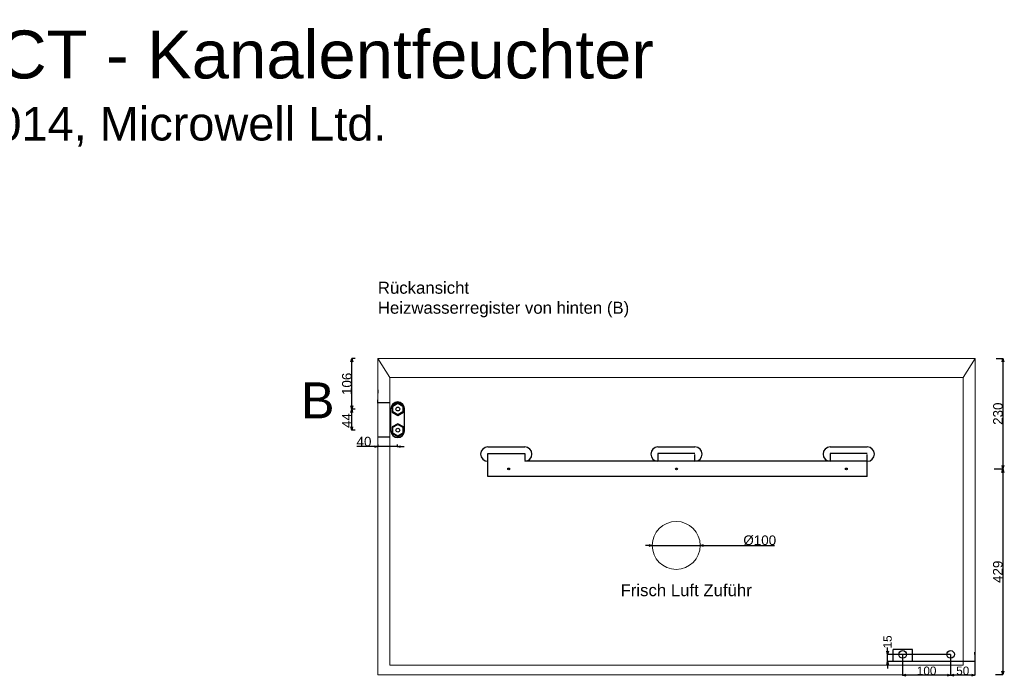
# Model space of a CAD drawing. Extents: x -553 to 3559, y -522 to 2630.
# Tile 4 of 4: x 1503 to 3556, y 1260 to 2630. Entities that reach past the tile are written whole.
import ezdxf

# ---------------------------------------------------------------- set-up
doc = ezdxf.new("R2010")
doc.units = 0
doc.header["$MEASUREMENT"] = 0
doc.linetypes.add('Hidden Line', pattern=[19.5611, 14.1111, -5.45])
for name, color, linetype in [('Desky', 7, 'Continuous'), ('Kóty délkové', 7, 'Continuous'), ('Nábytek a zařízení', 7, 'Continuous'), ('Oblouky a kružnice', 7, 'Continuous'), ('Střechy', 7, 'Continuous'), ('Textové bloky', 7, 'Continuous'), ('Zdi', 7, 'Continuous'), ('Čáry', 7, 'Continuous')]:
    doc.layers.add(name, color=color, linetype=linetype)
doc.styles.add('GENERATED_STYLE_1', font='ARIAL.ttf')
doc.dimstyles.new('Dimstyle_611', dxfattribs={"dimtxt": 17.5, "dimasz": 7.125, "dimexe": 0.18, "dimexo": 0, "dimgap": 0.09, "dimtad": 1, "dimdec": 0, "dimzin": 0, "dimdsep": 46, "dimtxsty": 'GENERATED_STYLE_1', "dimblk": 'ARROWHEAD_3', "dimblk1": 'ARROWHEAD_3', "dimblk2": 'ARROWHEAD_3', "dimcen": 0.09, "dimclrd": 7, "dimclre": 7, "dimclrt": 7, "dimazin": 0, "dimtfac": 1, "dimtdec": 4, "dimtmove": 0, "dimatfit": 0, "dimfxl": 1, "dimtolj": 1, "dimtzin": 0, "dimarcsym": 0})
doc.dimstyles.new('Peter', dxfattribs={"dimtxt": 20, "dimasz": 7.125, "dimexe": 0.18, "dimexo": 0, "dimgap": 0.09, "dimtad": 1, "dimdec": 0, "dimzin": 0, "dimdsep": 46, "dimtxsty": 'GENERATED_STYLE_1', "dimblk": 'ARROWHEAD_3', "dimblk1": 'ARROWHEAD_3', "dimblk2": 'ARROWHEAD_3', "dimcen": 0.09, "dimclrd": 7, "dimclre": 7, "dimclrt": 7, "dimazin": 0, "dimtfac": 1, "dimtdec": 4, "dimtmove": 0, "dimatfit": 0, "dimfxl": 1, "dimtolj": 1, "dimtzin": 0, "dimarcsym": 0})

# ---------------------------------------------------------------- blocks, each defined once
blk = doc.blocks.new('ARROWHEAD_3')
at = {"color": 0, "linetype": 'Continuous'}
blk.add_line((0, 0), (-1, 0), dxfattribs=at)
blk.add_lwpolyline([(-1, 0.2679), (0, 0), (-1, -0.2679)], dxfattribs=at)
blk = doc.blocks.new('*D278')
at = {"color": 7, "linetype": 'Continuous', "lineweight": -2}
for p, q in [((2202.4, 1923), (2195.7, 1923)), ((2195.8, 1824.2), (2195.8, 1915.9)), ((2203, 1817.1), (2195.7, 1817.1))]:
    blk.add_line(p, q, dxfattribs=at)
at = {"layer": 'Defpoints', "color": 0}
for p in [(2195.8, 1923), (2202.4, 1923), (2203, 1817.1)]:
    blk.add_point(p, dxfattribs=at)
at = {"color": 7, "lineweight": -2, "xscale": 7.124999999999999, "yscale": 7.124999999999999, "zscale": 7.124999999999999}
for p, rotation in [((2195.8, 1923), 90), ((2195.8, 1817.1), 270)]:
    blk.add_blockref('ARROWHEAD_3', p, dxfattribs=dict(at, rotation=rotation))
at = {"color": 7, "linetype": 'Continuous', "lineweight": 0, "insert": (2185.5, 1870), "char_height": 20, "attachment_point": 5, "rotation": 90, "style": 'GENERATED_STYLE_1'}
blk.add_mtext('\\A1;106', dxfattribs=at)
blk = doc.blocks.new('*D279')
at = {"color": 7, "linetype": 'Continuous', "lineweight": -2}
for p, q in [((2203, 1817.1), (2195.2, 1817.1)), ((2195.4, 1780.5), (2195.4, 1810)), ((2202.5, 1773.4), (2195.2, 1773.4))]:
    blk.add_line(p, q, dxfattribs=at)
at = {"layer": 'Defpoints', "color": 0}
for p in [(2195.4, 1817.1), (2203, 1817.1), (2202.5, 1773.4)]:
    blk.add_point(p, dxfattribs=at)
at = {"color": 7, "lineweight": -2, "xscale": 7.124999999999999, "yscale": 7.124999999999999, "zscale": 7.124999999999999}
for p, rotation in [((2195.4, 1817.1), 90), ((2195.4, 1773.4), 270)]:
    blk.add_blockref('ARROWHEAD_3', p, dxfattribs=dict(at, rotation=rotation))
at = {"color": 7, "linetype": 'Continuous', "lineweight": 0, "insert": (2185.3, 1793.4), "char_height": 20, "attachment_point": 5, "rotation": 90, "style": 'GENERATED_STYLE_1'}
blk.add_mtext('\\A1;44', dxfattribs=at)
blk = doc.blocks.new('*D283')
at = {"layer": 'Defpoints', "color": 0}
for p in [(3312.7, 1305.7), (3444.1, 1305.7), (3494.6, 1290.7)]:
    blk.add_point(p, dxfattribs=at)
at = {"layer": 'Kóty délkové', "color": 7, "linetype": 'Continuous', "lineweight": -2}
for p, q in [((3312.7, 1312.8), (3312.7, 1320)), ((3444.1, 1305.7), (3312.5, 1305.7)), ((3312.7, 1290.7), (3312.7, 1305.7)), ((3494.6, 1290.7), (3312.5, 1290.7)), ((3312.7, 1290.7), (3312.7, 1276.5))]:
    blk.add_line(p, q, dxfattribs=at)
at = {"layer": 'Kóty délkové', "color": 7, "lineweight": -2, "xscale": 7.124999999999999, "yscale": 7.124999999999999, "zscale": 7.124999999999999}
for p, rotation in [((3312.7, 1305.7), 270), ((3312.7, 1290.7), 90)]:
    blk.add_blockref('ARROWHEAD_3', p, dxfattribs=dict(at, rotation=rotation))
at = {"layer": 'Kóty délkové', "color": 7, "linetype": 'Continuous', "insert": (3312.7, 1331.8), "char_height": 17.5, "attachment_point": 5, "rotation": 90, "style": 'GENERATED_STYLE_1'}
blk.add_mtext('\\A1;15', dxfattribs=at)
blk = doc.blocks.new('*D185')
at = {"layer": 'Defpoints', "color": 0}
for p in [(10507.9, 3857.3), (10558.4, 3842.3), (10507.9, 3814.1)]:
    blk.add_point(p, dxfattribs=at)
at = {"layer": 'Kóty délkové', "color": 7, "linetype": 'Continuous', "lineweight": -2}
for p, q in [((10507.9, 3857.3), (10507.9, 3813.9)), ((10558.4, 3842.3), (10558.4, 3813.9)), ((10551.3, 3814.1), (10515.1, 3814.1))]:
    blk.add_line(p, q, dxfattribs=at)
at = {"layer": 'Kóty délkové', "color": 7, "lineweight": -2, "xscale": 7.124999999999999, "yscale": 7.124999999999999, "zscale": 7.124999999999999, "rotation": 180}
blk.add_blockref('ARROWHEAD_3', (10507.9, 3814.1), dxfattribs=at)
at = {"layer": 'Kóty délkové', "color": 7, "lineweight": -2, "xscale": 7.124999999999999, "yscale": 7.124999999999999, "zscale": 7.124999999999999}
blk.add_blockref('ARROWHEAD_3', (10558.4, 3814.1), dxfattribs=at)
at = {"layer": 'Kóty délkové', "color": 7, "linetype": 'Continuous', "insert": (10533.2, 3823.1), "char_height": 17.5, "attachment_point": 5, "style": 'GENERATED_STYLE_1'}
blk.add_mtext('\\A1;50', dxfattribs=at)
blk = doc.blocks.new('*D186')
at = {"layer": 'Defpoints', "color": 0}
for p in [(10407.9, 3857.3), (10507.9, 3857.3), (10407.9, 3814.1)]:
    blk.add_point(p, dxfattribs=at)
at = {"layer": 'Kóty délkové', "color": 7, "linetype": 'Continuous', "lineweight": -2}
for p, q in [((10407.9, 3857.3), (10407.9, 3813.9)), ((10507.9, 3857.3), (10507.9, 3813.9)), ((10500.8, 3814.1), (10415.1, 3814.1))]:
    blk.add_line(p, q, dxfattribs=at)
at = {"layer": 'Kóty délkové', "color": 7, "lineweight": -2, "xscale": 7.124999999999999, "yscale": 7.124999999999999, "zscale": 7.124999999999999, "rotation": 180}
blk.add_blockref('ARROWHEAD_3', (10407.9, 3814.1), dxfattribs=at)
at = {"layer": 'Kóty délkové', "color": 7, "lineweight": -2, "xscale": 7.124999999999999, "yscale": 7.124999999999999, "zscale": 7.124999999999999}
blk.add_blockref('ARROWHEAD_3', (10507.9, 3814.1), dxfattribs=at)
at = {"layer": 'Kóty délkové', "color": 7, "linetype": 'Continuous', "insert": (10457.9, 3823.1), "char_height": 17.5, "attachment_point": 5, "style": 'GENERATED_STYLE_1'}
blk.add_mtext('\\A1;100', dxfattribs=at)
blk = doc.blocks.new('*D284')
at = {"color": 7, "linetype": 'Continuous', "lineweight": -2}
for p, q in [((3538.8, 1923), (3553.4, 1923)), ((3553.2, 1915.9), (3553.2, 1699.7)), ((3534.7, 1692.5), (3553.4, 1692.5))]:
    blk.add_line(p, q, dxfattribs=at)
at = {"layer": 'Defpoints', "color": 0}
for p in [(3538.8, 1923), (3534.7, 1692.5), (3553.2, 1692.5)]:
    blk.add_point(p, dxfattribs=at)
at = {"color": 7, "lineweight": -2, "xscale": 7.124999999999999, "yscale": 7.124999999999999, "zscale": 7.124999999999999}
for p, rotation in [((3553.2, 1923), 90), ((3553.2, 1692.5), 270)]:
    blk.add_blockref('ARROWHEAD_3', p, dxfattribs=dict(at, rotation=rotation))
at = {"color": 7, "linetype": 'Continuous', "lineweight": 0, "insert": (3542.9, 1807.8), "char_height": 20, "attachment_point": 5, "rotation": 90, "style": 'GENERATED_STYLE_1'}
blk.add_mtext('\\A1;230', dxfattribs=at)
blk = doc.blocks.new('*D285')
at = {"color": 7, "linetype": 'Continuous', "lineweight": -2}
for p, q in [((3553.2, 1692.5), (3552.7, 1692.5)), ((3552.9, 1685.4), (3552.9, 1270.6)), ((3537.5, 1263.5), (3553, 1263.5))]:
    blk.add_line(p, q, dxfattribs=at)
at = {"layer": 'Defpoints', "color": 0}
for p in [(3553.2, 1692.5), (3537.5, 1263.5), (3552.9, 1263.5)]:
    blk.add_point(p, dxfattribs=at)
at = {"color": 7, "lineweight": -2, "xscale": 7.124999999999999, "yscale": 7.124999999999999, "zscale": 7.124999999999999}
for p, rotation in [((3552.9, 1692.5), 90), ((3552.9, 1263.5), 270)]:
    blk.add_blockref('ARROWHEAD_3', p, dxfattribs=dict(at, rotation=rotation))
at = {"color": 7, "linetype": 'Continuous', "lineweight": 0, "insert": (3542.6, 1478), "char_height": 20, "attachment_point": 5, "rotation": 90, "style": 'GENERATED_STYLE_1'}
blk.add_mtext('\\A1;429', dxfattribs=at)
blk = doc.blocks.new('*D301')
at = {"color": 7, "linetype": 'Continuous', "lineweight": -2}
for p, q in [((2250, 1739.2), (2206.2, 1739.2)), ((2250, 1739.2), (2235.8, 1739.2)), ((2250, 1743.4), (2250, 1739.1)), ((2290.3, 1739.2), (2250, 1739.2)), ((2290.3, 1743.4), (2290.3, 1739.1)), ((2290.3, 1739.2), (2304.6, 1739.2))]:
    blk.add_line(p, q, dxfattribs=at)
at = {"layer": 'Defpoints', "color": 0}
for p in [(2250, 1743.4), (2250, 1739.2), (2290.3, 1743.4)]:
    blk.add_point(p, dxfattribs=at)
at = {"color": 7, "lineweight": -2, "xscale": 7.124999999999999, "yscale": 7.124999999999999, "zscale": 7.124999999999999}
blk.add_blockref('ARROWHEAD_3', (2250, 1739.2), dxfattribs=at)
at = {"color": 7, "lineweight": -2, "xscale": 7.124999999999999, "yscale": 7.124999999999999, "zscale": 7.124999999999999, "rotation": 180}
blk.add_blockref('ARROWHEAD_3', (2290.3, 1739.2), dxfattribs=at)
at = {"color": 7, "linetype": 'Continuous', "lineweight": 0, "insert": (2221, 1749.5), "char_height": 20, "attachment_point": 5, "style": 'GENERATED_STYLE_1'}
blk.add_mtext('\\A1;40', dxfattribs=at)
blk = doc.blocks.new('*D308')
at = {"color": 7, "linetype": 'Continuous', "lineweight": -2}
for p, q in [((2814.9, 1533.1), (2807.8, 1533.1)), ((2822, 1533), (2922, 1533)), ((2929.1, 1532.9), (3076.6, 1532.8))]:
    blk.add_line(p, q, dxfattribs=at)
at = {"layer": 'Defpoints', "color": 0}
for p in [(2822, 1533), (2922, 1533)]:
    blk.add_point(p, dxfattribs=at)
at = {"color": 7, "lineweight": -2, "xscale": 7.124999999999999, "yscale": 7.124999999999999, "zscale": 7.124999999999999}
for p, rotation in [((2822, 1533), 359.9459849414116), ((2922, 1533), 179.9459849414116)]:
    blk.add_blockref('ARROWHEAD_3', p, dxfattribs=dict(at, rotation=rotation))
at = {"color": 7, "linetype": 'Continuous', "lineweight": 0, "insert": (3046.2, 1543.5), "char_height": 20, "attachment_point": 5, "rotation": 359.946, "style": 'GENERATED_STYLE_1'}
blk.add_mtext('\\A1;%%c100', dxfattribs=at)
blk = doc.blocks.new('DIM_4', base_point=(10507.9, 3814.1))
at = {"layer": 'Kóty délkové', "color": 7, "linetype": 'Continuous'}
dim = blk.add_aligned_dim(p1=(10507.9, 3857.3), p2=(10407.9, 3857.3), distance=43.2, dimstyle='Dimstyle_611', dxfattribs=at)
dim.commit()
dim.dimension.update_dxf_attribs({"geometry": '*D186', "text_midpoint": (10457.9, 3823.1)})
dim = blk.add_linear_dim(base=(10507.9329, 3814.0913), p1=(10558.4076, 3842.2986), p2=(10507.9329, 3857.2986), angle=180, dimstyle='Dimstyle_611', dxfattribs=at)
dim.commit()
dim.dimension.update_dxf_attribs({"geometry": '*D185', "text_midpoint": (10533.1702, 3823.1151)})

msp = doc.modelspace()

# ---------------------------------------------------------------- linework, layer by layer
at = {"linetype": 'Continuous', "lineweight": 0}
for p, q in [((3495, 1923), (2250, 1923)), ((2250, 1923), (2250, 1263)), ((2275, 1883), (2250, 1923)), ((3470, 1883), (3495, 1923)), ((3495, 1263), (3495, 1923)), ((2275, 1283), (2275, 1883)), ((2275, 1883), (3470, 1883)), ((3470, 1883), (3470, 1283)), ((2275, 1283), (3470, 1283)), ((2250, 1263), (3495, 1263))]:
    msp.add_line(p, q, dxfattribs=at)
msp.add_circle((2872, 1533), 50, dxfattribs=at)
at = {"layer": 'Desky', "color": 7, "linetype": 'Continuous'}
msp.add_line((3494.6, 1305.7), (3494.6, 1310.7), dxfattribs=at)
at = {"layer": 'Nábytek a zařízení', "color": 7, "linetype": 'Continuous'}
for p, q in [((3320, 1290.7), (3319.6, 1290.7)), ((3321.1, 1290.7), (3320, 1290.7)), ((3323, 1290.7), (3321.1, 1290.7)), ((3325.5, 1290.7), (3323, 1290.7)), ((3328.5, 1290.7), (3325.5, 1290.7)), ((3332.1, 1290.7), (3328.5, 1290.7)), ((3336.1, 1290.7), (3332.1, 1290.7)), ((3340.3, 1290.7), (3336.1, 1290.7)), ((3344.6, 1290.7), (3340.3, 1290.7)), ((3349, 1290.7), (3344.6, 1290.7)), ((3353.2, 1290.7), (3349, 1290.7)), ((3357.1, 1290.7), (3353.2, 1290.7)), ((3360.7, 1290.7), (3357.1, 1290.7)), ((3363.8, 1290.7), (3360.7, 1290.7)), ((3366.3, 1290.7), (3363.8, 1290.7)), ((3368.1, 1290.7), (3366.3, 1290.7)), ((3369.2, 1290.7), (3368.1, 1290.7)), ((3369.6, 1290.7), (3369.2, 1290.7))]:
    msp.add_line(p, q, dxfattribs=at)
at = {"layer": 'Oblouky a kružnice', "color": 1, "linetype": 'Continuous'}
for centre in [(2291.5, 1817.5), (2291.5, 1773.5)]:
    msp.add_circle(centre, 4, dxfattribs=at)
at = {"layer": 'Oblouky a kružnice', "color": 7, "linetype": 'Continuous'}
for centre, radius in [((2522.7, 1692.5), 2), ((2872.5, 1692.5), 2), ((3226.7, 1692.5), 2), ((3344.1, 1305.7), 8), ((3444.1, 1305.7), 8)]:
    msp.add_circle(centre, radius, dxfattribs=at)
for centre, radius, start, end in [((2291.3, 1818.3), 14, 0, 180), ((2291.3, 1818.1), 14, 0, 180), ((2291.3, 1772.3), 14, 180, 0), ((2291.3, 1772.1), 14, 180, 0), ((2479.2, 1723.5), 15, 90, 270), ((2556.2, 1723.5), 15, 270, 90), ((2834, 1723.5), 15, 90, 270), ((2911, 1723.5), 15, 270, 90), ((3193.2, 1723.5), 15, 90, 270), ((3270.2, 1723.5), 15, 270, 90)]:
    msp.add_arc(centre, radius, start, end, dxfattribs=at)
at = {"layer": 'Střechy', "color": 7, "linetype": 'Continuous'}
for p, q in [((2250.3, 1850.4), (2250.3, 1857.5)), ((2250, 1829.9), (2250, 1836.9))]:
    msp.add_line(p, q, dxfattribs=at)
at = {"layer": 'Zdi', "color": 7, "linetype": 'Continuous'}
for p, q in [((3494.6, 1305.7), (3494.6, 1290.7)), ((3469.6, 1290.7), (3369.6, 1290.7)), ((3494.6, 1290.7), (3469.6, 1290.7))]:
    msp.add_line(p, q, dxfattribs=at)
at = {"layer": 'Čáry', "color": 7, "linetype": 'Continuous'}
for p, q in [((2275.3, 1830.6), (2250.3, 1830.6)), ((2277.3, 1772.1), (2277.3, 1818.1)), ((2305.3, 1772.3), (2305.3, 1818.3)), ((2305.3, 1772.1), (2305.3, 1818.1)), ((2275.3, 1758.6), (2250.3, 1758.6)), ((2479.2, 1738.5), (2556.3, 1738.5)), ((2479.2, 1724.5), (2556.2, 1724.5)), ((2479.2, 1676.5), (2479.2, 1724.5)), ((2834, 1738.5), (2911.1, 1738.5)), ((2911, 1724.5), (2834, 1724.5)), ((3193.2, 1738.5), (3270.3, 1738.5)), ((3270.2, 1724.5), (3193.2, 1724.5)), ((3270.2, 1708.5), (2556.2, 1708.5)), ((3270.2, 1676.5), (3270.2, 1708.5)), ((3270.2, 1676.5), (2479.2, 1676.5)), ((3324.6, 1290.7), (3324.6, 1315.7)), ((3364.6, 1315.7), (3324.6, 1315.7)), ((3364.6, 1290.7), (3364.6, 1315.7))]:
    msp.add_line(p, q, dxfattribs=at)
at = {"layer": 'Čáry', "color": 1, "linetype": 'Continuous'}
for p, q in [((2291.5, 1831), (2279.8, 1824.3)), ((2281.2, 1823.5), (2291.5, 1829.5)), ((2303.2, 1824.3), (2291.5, 1831)), ((2291.5, 1829.5), (2301.9, 1823.5)), ((2279.8, 1824.3), (2279.8, 1810.8)), ((2279.8, 1810.8), (2291.5, 1804)), ((2281.1, 1811.5), (2281.2, 1823.5)), ((2291.5, 1805.5), (2281.1, 1811.5)), ((2301.9, 1811.5), (2291.5, 1805.5)), ((2291.5, 1804), (2303.2, 1810.8)), ((2301.9, 1823.5), (2301.9, 1811.5)), ((2303.2, 1810.8), (2303.2, 1824.3)), ((2291.5, 1787), (2279.8, 1780.3)), ((2303.2, 1780.3), (2291.5, 1787)), ((2279.8, 1780.3), (2279.8, 1766.8)), ((2279.8, 1766.8), (2291.5, 1760)), ((2281.1, 1767.5), (2281.2, 1779.5)), ((2291.5, 1761.5), (2281.1, 1767.5)), ((2281.2, 1779.5), (2291.5, 1785.5)), ((2291.5, 1785.5), (2301.9, 1779.5)), ((2301.9, 1767.5), (2291.5, 1761.5)), ((2291.5, 1760), (2303.2, 1766.8)), ((2301.9, 1779.5), (2301.9, 1767.5)), ((2303.2, 1766.8), (2303.2, 1780.3))]:
    msp.add_line(p, q, dxfattribs=at)
at = {"layer": 'Čáry', "color": 7, "linetype": 'Hidden Line'}
for p, q in [((2556.2, 1724.5), (2556.2, 1708.5)), ((2834, 1724.5), (2834, 1708.5)), ((2911, 1708.5), (2911, 1724.5)), ((3193.2, 1724.5), (3193.2, 1708.5)), ((3270.2, 1708.5), (3270.2, 1724.5))]:
    msp.add_line(p, q, dxfattribs=at)

# ---------------------------------------------------------------- block references
at = {"layer": 'Kóty délkové', "color": 7, "linetype": 'Continuous'}
msp.add_blockref('DIM_4', (3444.1, 1262.5), dxfattribs=at)

# ---------------------------------------------------------------- texts
at = {"layer": 'Textové bloky', "color": 7, "style": 'GENERATED_STYLE_1'}
for s, insert, char_height, width, attachment_point in [('{DRY500 DUCT - Kanalentfeuchter}', (1757.5, 2556.3), 100, 4039.113, 5), ('{v. 01/2014, Microwell Ltd.}', (1713.5, 2406.1), 70, 3946.937, 5), ('{Rückansicht\\PHeizwasserregister von hinten (B)}', (2250, 2083), 25, 750, 1), ('{\\C1;B}', (2089.8, 1873.1), 75, 291.06, 1), ('{Frisch Luft Zuführ}', (2756, 1452.2), 25, 1107.706, 1)]:
    msp.add_mtext(s, dxfattribs=dict(at, insert=insert, char_height=char_height, width=width, attachment_point=attachment_point))

# ---------------------------------------------------------------- dimensions: what is measured, and where the dimension line sits
at = {"linetype": 'Continuous', "lineweight": 0}
for base, p1, p2, picture, middle in [((2195.8, 1923), (2203, 1817.1), (2202.4, 1923), '*D278', (2185.5, 1870)), ((3552.9, 1263.5), (3553.2, 1692.5), (3537.5, 1263.5), '*D285', (3542.6, 1478))]:
    dim = msp.add_linear_dim(base=base, p1=p1, p2=p2, angle=90, dimstyle='Peter', dxfattribs=at)
    dim.commit()
    dim.dimension.update_dxf_attribs({"geometry": picture, "text_midpoint": middle})
for base, p1, p2, picture, middle in [((3553.2315, 1692.5381), (3538.8086, 1923), (3534.6659, 1692.5381), '*D284', (3553.2315, 1807.7691)), ((2195.4, 1817.1), (2202.5, 1773.4), (2203, 1817.1), '*D279', (2195.4, 1793.4))]:
    dim = msp.add_linear_dim(base=base, p1=p1, p2=p2, angle=90, dimstyle='Peter', dxfattribs=at)
    dim.commit()
    dim.dimension.update_dxf_attribs({"geometry": picture, "text_midpoint": middle, "dimtype": 160})
dim = msp.add_linear_dim(base=(2250, 1739.2), p1=(2290.3, 1743.4), p2=(2250, 1743.4), dimstyle='Peter', dxfattribs=at)
dim.commit()
dim.dimension.update_dxf_attribs({"geometry": '*D301', "text_midpoint": (2221, 1739.2), "dimtype": 160})
dim = msp.add_diameter_dim_2p(p1=(2822, 1533), p2=(2922, 1533), dimstyle='Peter', dxfattribs=at)
dim.commit()
dim.dimension.update_dxf_attribs({"geometry": '*D308', "text_midpoint": (3046.2, 1532.8), "dimtype": 163})
at = {"layer": 'Kóty délkové', "color": 7, "linetype": 'Continuous'}
dim = msp.add_linear_dim(base=(3312.7, 1305.7), p1=(3494.6, 1290.7), p2=(3444.1, 1305.7), angle=90, dimstyle='Dimstyle_611', dxfattribs=at)
dim.commit()
dim.dimension.update_dxf_attribs({"geometry": '*D283', "text_midpoint": (3312.7, 1331.8), "text_rotation": 90})

doc.saveas('drawing.dxf')
